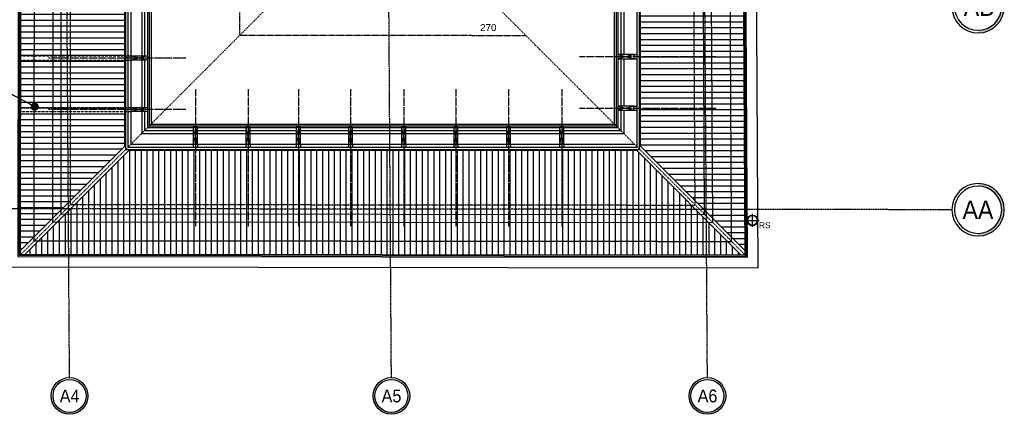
# Model space of a CAD drawing. Header units: inches. Extents: x -145354 to -97635, y 38777 to 78670.
# Tile 179 of 231: x -139577 to -137895, y 66374 to 67048. Entities that reach past the tile are written whole.
import ezdxf
from ezdxf.enums import TextEntityAlignment as Align

# ---------------------------------------------------------------- set-up
doc = ezdxf.new("R2010")
doc.units = ezdxf.units.IN
doc.header["$MEASUREMENT"] = 0
for name, pattern in [('CENTER', [2, 1.25, -0.25, 0.25, -0.25]), ('CONTINUA', [0]), ('DASHDOT', [1, 0.5, -0.25, 0, -0.25]), ('DASHED', [0.75, 0.5, -0.25]), ('DASHED2', [0.375, 0.25, -0.125])]:
    doc.linetypes.add(name, pattern=pattern)
doc.layers.get('0').update_dxf_attribs({"color": 101})
for name, color, linetype in [('CIENKA', 8, 'CONTINUA'), ('Fas--widok-cienka', 9, 'Continuous'), ('Ins-ppoz-opis', 240, 'Continuous'), ('Ins-wod', 152, 'Continuous'), ('Ins-wod-opis', 155, 'Continuous'), ('Os-osie glowne', 8, 'CENTER'), ('Os-osie-opis', 8, 'Continuous'), ('Pos-drewno', 22, 'Continuous'), ('Sc-drewno', 22, 'Continuous'), ('Sc-gk', 120, 'Continuous'), ('Sc-gk-hatch', 8, 'Continuous'), ('Sc-izolacja term-obrys', 132, 'Continuous'), ('W-idok', 9, 'Continuous'), ('W-idok nad', 5, 'DASHED2'), ('wiezba_istn', 135, 'Continuous')]:
    doc.layers.add(name, color=color, linetype=linetype)
doc.styles.add('dwg_opis duży', font='ARIAL.TTF', dxfattribs={"width": 0.9})
doc.styles.add('KA wymiar', font='romans.shx', dxfattribs={"width": 0.6})
doc.styles.add('TYTUL2', font='ARIAL.TTF')
doc.linetypes.add('BATTING', pattern='A,0.0001,-0.1,[134,ltypeshp.shx,S=0.1,R=0,X=-0.1,Y=0],-0.2,[134,ltypeshp.shx,S=0.1,R=180,X=0.1,Y=0],-0.1', length=0.4001)
doc.dimstyles.new('KA wymiar', dxfattribs={"dimscale": 50, "dimtxt": 0.23, "dimasz": 0.14, "dimexe": 0, "dimexo": 0, "dimgap": 0.08, "dimtad": 1, "dimdec": 1, "dimrnd": 0.5, "dimzin": 9, "dimdsep": 46, "dimtxsty": 'KA wymiar', "dimblk1": 'UKOS', "dimblk2": 'UKOS', "dimsah": 1, "dimcen": 0.2, "dimse1": 1, "dimse2": 1, "dimclrd": 256, "dimclre": 256, "dimclrt": 2, "dimadec": 3, "dimazin": 0, "dimtfac": 1, "dimtdec": 1, "dimtix": 1, "dimtmove": 2, "dimatfit": 3, "dimldrblk": 'DOT', "dimfxl": 0, "dimtolj": 1, "dimtzin": 9, "dimarcsym": 0})

# ---------------------------------------------------------------- blocks, each defined once
blk = doc.blocks.new('UKOS')
at = {"color": 8}
blk.add_line((1, 0), (-1, 0), dxfattribs=at)
at = {"color": 1}
blk.add_line((0, 1), (0, -1), dxfattribs=at)
at = {"color": 1, "const_width": 0.2}
blk.add_lwpolyline([(0.6, 0.6), (-0.6, -0.6)], dxfattribs=at)
blk = doc.blocks.new('rura_spustowa')
at = {"layer": 'Ins-wod', "linetype": 'Continuous'}
for p, q in [((-11.2, 0), (11.2, 0)), ((0, -11.2), (0, 11.2))]:
    blk.add_line(p, q, dxfattribs=at)
at = {"layer": 'Ins-wod', "linetype": 'Continuous', "ltscale": 25}
for radius in [9.25, 8.25]:
    blk.add_circle((0, 0), radius, dxfattribs=at)
blk = doc.blocks.new('KROK')
at = {"layer": 'Pos-drewno'}
blk.add_lwpolyline([(-28, -3.5), (0, -3.5), (0, 3.5), (-28, 3.5)], close=True, dxfattribs=at)
at = {"layer": 'wiezba_istn', "linetype": 'Continuous', "ltscale": 10}
for p, q in [((-28, 3.5), (0, -3.5)), ((0, 3.5), (-28, -3.5))]:
    blk.add_line(p, q, dxfattribs=at)
blk = doc.blocks.new('_opis_osi_liczbowy')
blk.add_hatch(color=256).paths.add_polyline_path([(32, 32), (32, 28.8, -1), (32, -28.8), (32, -32, 1)])
for radius in [32, 28.8]:
    blk.add_circle((32, 0), radius)
at = {"style": 'dwg_opis duży', "width": 0.9}
blk.add_attdef('AXNAMEH', text='', height=22.4, rotation=90, dxfattribs=at).set_placement((32, 0), align=Align.MIDDLE_CENTER)
blk = doc.blocks.new('_opis_osi')
blk.add_hatch(color=256).paths.add_polyline_path([(32, -32), (28.8, -32, -1), (-28.8, -32), (-32, -32, 1)])
for radius in [32, 28.8]:
    blk.add_circle((0, -32), radius)
at = {"style": 'dwg_opis duży', "width": 0.9}
blk.add_attdef('AXNAMEV', text='', height=22.4, rotation=90, dxfattribs=at).set_placement((0, -32), align=Align.MIDDLE_CENTER)

msp = doc.modelspace()

# ---------------------------------------------------------------- hatches: boundary and pattern name
at = {"layer": 'W-idok', "ltscale": 4}
h = msp.add_hatch(dxfattribs=at)
h.set_pattern_fill('LINE', color=256, scale=80, style=0)
h.set_pattern_definition([(0, (8661.753, 984.719), (0, 10), [])])
h.paths.add_polyline_path([(-138357.09, 70218.64), (-138516.22, 70057.31), (-138516.22, 66832.43), (-138337.42, 66653.63)])
h = msp.add_hatch(dxfattribs=at)
h.set_pattern_fill('LINE', color=256, scale=80, style=0)
h.set_pattern_definition([(0, (-1472.508, 527.59), (0, 10), [])])
h.paths.add_polyline_path([(-139397.22, 68737.96), (-139573.76, 68737.96), (-139575.95, 66653.7), (-139397.22, 66832.43)])
h = msp.add_hatch(dxfattribs=at)
h.set_pattern_fill('LINE', color=256, scale=80, angle=90, style=0)
h.set_pattern_definition([(90, (-1329.007, 18.03), (-10, 6e-16), [])])
h.paths.add_polyline_path([(-138523.29, 66825.36), (-139390.15, 66825.36), (-139567.59, 66647.92), (-138344.56, 66646.63)])

# ---------------------------------------------------------------- linework, layer by layer
at = {"layer": 'CIENKA'}
for q in [(-139386.72, 68737.96), (-138526.91, 66835.86)]:
    msp.add_line((-139386.72, 66835.86), q, dxfattribs=at)
at = {"layer": 'Os-osie glowne'}
for p, q in [((-139491.87, 66437.11), (-139519.07, 70509.53)), ((-138941.85, 66437.11), (-138969.06, 70509.53)), ((-138401.84, 66437.11), (-138429.05, 70509.53)), ((-137984.11, 66723.75), (-143172.63, 66729.23))]:
    msp.add_line(p, q, dxfattribs=at)
at = {"layer": 'Sc-drewno'}
for p, q in [((-138392.69, 66701.68), (-138411.82, 70170.53)), ((-138406.76, 66715.7), (-138425.74, 70156.53)), ((-139504.42, 69061.98), (-139506.88, 66716.86)), ((-139518.43, 69047.96), (-139520.9, 66702.87)), ((-139506.88, 66716.86), (-138406.76, 66715.7)), ((-139520.9, 66702.87), (-138392.69, 66701.68))]:
    msp.add_line(p, q, dxfattribs=at)
at = {"layer": 'Sc-gk'}
for p, q in [((-138560.91, 70019.66), (-138560.91, 66870.06)), ((-138557.91, 70022.66), (-138557.91, 66867.06)), ((-139355.53, 68737.96), (-139355.53, 66867.06)), ((-139352.53, 68737.96), (-139352.53, 66870.06)), ((-139355.53, 66867.06), (-138557.91, 66867.06)), ((-139352.53, 66870.06), (-138560.91, 66870.06))]:
    msp.add_line(p, q, dxfattribs=at)
at = {"layer": 'Sc-gk-hatch', "linetype": 'BATTING', "ltscale": 0.25}
for p, q in [((-139363.53, 67070.31), (-139363.53, 66986.31)), ((-138549.91, 67072.7), (-138549.91, 66988.7)), ((-138549.91, 66981.7), (-138549.91, 66900.7)), ((-139363.53, 66979.31), (-139363.53, 66898.31)), ((-139363.53, 66891.31), (-139363.53, 66859.06)), ((-138549.91, 66893.7), (-138549.91, 66859.06)), ((-139363.53, 66859.06), (-139280.38, 66859.06)), ((-139273.38, 66859.06), (-139190.38, 66859.06)), ((-139183.38, 66859.06), (-139104.38, 66859.06)), ((-139097.38, 66859.06), (-139015.38, 66859.06)), ((-139008.38, 66859.06), (-138924.38, 66859.06)), ((-138917.38, 66859.06), (-138835.38, 66859.06)), ((-138828.38, 66859.06), (-138745.38, 66859.06)), ((-138738.38, 66859.06), (-138654.38, 66859.06)), ((-138647.38, 66859.06), (-138549.91, 66859.06))]:
    msp.add_line(p, q, dxfattribs=at)
at = {"layer": 'Sc-izolacja term-obrys'}
for p, q in [((-138554.91, 70025.66), (-138554.91, 66864.06)), ((-139358.53, 68737.96), (-139358.53, 66864.06)), ((-139368.53, 67070.31), (-139368.53, 66986.31)), ((-138544.91, 67072.7), (-138544.91, 66988.7)), ((-138544.91, 66981.7), (-138544.91, 66900.7)), ((-139368.53, 66979.31), (-139368.53, 66898.31)), ((-139368.53, 66891.31), (-139368.53, 66854.06)), ((-138544.91, 66893.7), (-138544.91, 66854.06)), ((-139358.53, 66864.06), (-138554.91, 66864.06)), ((-139368.53, 66854.06), (-139280.38, 66854.06)), ((-139273.38, 66854.06), (-139190.38, 66854.06)), ((-139183.38, 66854.06), (-139104.38, 66854.06)), ((-139097.38, 66854.06), (-139015.38, 66854.06)), ((-139008.38, 66854.06), (-138924.38, 66854.06)), ((-138917.38, 66854.06), (-138835.38, 66854.06)), ((-138828.38, 66854.06), (-138745.38, 66854.06)), ((-138738.38, 66854.06), (-138654.38, 66854.06)), ((-138647.38, 66854.06), (-138544.91, 66854.06))]:
    msp.add_line(p, q, dxfattribs=at)
at = {"layer": 'W-idok', "linetype": 'DASHED'}
for p, q in [((-138422.85, 66731.71), (-138441.66, 70140.53)), ((-139198.92, 69372.32), (-139201.39, 67022.02)), ((-139488.4, 69077.99), (-139490.87, 66732.84)), ((-139200.56, 67022.02), (-138712.36, 67021.5)), ((-139490.87, 66732.84), (-138422.85, 66731.71))]:
    msp.add_line(p, q, dxfattribs=at)
at = {"layer": 'W-idok'}
for p, q in [((-138517.72, 66826.86), (-138517.72, 70062.85)), ((-138521.72, 66830.86), (-138521.72, 70058.85)), ((-138516.22, 66832.43), (-138516.22, 70057.31)), ((-138516.22, 66832.43), (-138516.22, 70057.31)), ((-139397.22, 66832.43), (-139397.22, 68737.96)), ((-139395.72, 66826.86), (-139395.72, 68737.96)), ((-139391.72, 66830.86), (-139391.72, 68737.96)), ((-139575.95, 66653.7), (-139397.22, 66832.43)), ((-139391.72, 66830.86), (-138521.72, 66830.86)), ((-138337.42, 66653.63), (-138516.22, 66832.43)), ((-138337.42, 66653.63), (-138516.22, 66832.43)), ((-139567.59, 66647.92), (-139390.15, 66825.36)), ((-139395.72, 66826.86), (-138517.72, 66826.86)), ((-139390.15, 66825.36), (-138523.29, 66825.36)), ((-138344.56, 66646.63), (-138523.29, 66825.36))]:
    msp.add_line(p, q, dxfattribs=at)
at = {"layer": 'W-idok', "linetype": 'DASHDOT'}
for p, q in [((-139293.12, 66982.81), (-139527.71, 66982.81)), ((-138620.32, 66985.2), (-138385.73, 66985.2)), ((-139276.88, 66929.46), (-139276.88, 66694.88)), ((-139186.88, 66929.46), (-139186.88, 66694.88)), ((-139100.88, 66929.46), (-139100.88, 66694.88)), ((-139011.88, 66929.46), (-139011.88, 66694.88)), ((-138920.88, 66929.46), (-138920.88, 66694.88)), ((-138831.88, 66929.46), (-138831.88, 66694.88)), ((-138741.88, 66929.46), (-138741.88, 66694.88)), ((-138650.88, 66929.46), (-138650.88, 66694.88)), ((-138620.32, 66897.2), (-138385.73, 66897.2)), ((-139293.12, 66894.81), (-139527.71, 66894.81))]:
    msp.add_line(p, q, dxfattribs=at)
at = {"layer": 'W-idok'}
for points in [[(-141517.91, 67299.93), (-141519.53, 68969.03), (-139595.51, 68970.89), (-139597.98, 66625.95), (-138315.26, 66624.6), (-138335.24, 70247.53), (-142827.4, 70247.53), (-142803.21, 66627.79), (-141517.26, 66629.02), (-141517.86, 67246.63)], [(-141535.91, 67299.91), (-141537.55, 68987.01), (-139577.5, 68988.91), (-139579.96, 66643.93), (-138333.36, 66642.62), (-138353.15, 70229.53), (-142809.28, 70229.53), (-142785.33, 66645.8), (-141535.28, 66647.01), (-141535.86, 67246.61)], [(-141537.91, 67299.91), (-141539.55, 68989.01), (-139575.49, 68990.91), (-139577.96, 66645.93), (-138335.37, 66644.62), (-138355.13, 70227.53), (-142807.26, 70227.53), (-142783.35, 66647.81), (-141537.28, 66649.01), (-141537.86, 67246.61)], [(-141539.91, 67299.9), (-141541.55, 68991), (-139573.49, 68992.91), (-139575.96, 66647.93), (-138337.38, 66646.62), (-138357.12, 70225.53), (-142805.25, 70225.53), (-142781.36, 66649.81), (-141539.29, 66651), (-141539.86, 67246.61)], [(-138337.42, 66653.63), (-138357.09, 70218.64)]]:
    msp.add_lwpolyline(points, dxfattribs=at)
at = {"layer": 'W-idok', "linetype": 'DASHED2'}
msp.add_lwpolyline([(-141562.91, 67299.88), (-141564.57, 69013.98), (-139550.47, 69015.93), (-139552.93, 66670.91), (-138360.51, 66669.65), (-138380, 70202.53), (-142782.09, 70202.53), (-142758.51, 66672.83), (-141562.31, 66673.98), (-141562.86, 67246.59)], dxfattribs=at)
at = {"layer": 'W-idok nad', "color": 5, "linetype": 'DASHDOT', "ltscale": 2}
for p in [(-139576.65, 66645.93), (-138333.48, 66642.62)]:
    msp.add_line(p, (-138956.72, 67265.86), dxfattribs=at)
at = {"layer": 'wiezba_istn', "linetype": 'DASHED', "ltscale": 0.7}
for p, q in [((-139575.6, 66986.31), (-139386.53, 66986.31)), ((-139575.61, 66979.31), (-139386.53, 66979.31)), ((-139575.69, 66898.31), (-139386.53, 66898.31)), ((-139575.7, 66891.31), (-139386.53, 66891.31))]:
    msp.add_line(p, q, dxfattribs=at)
at = {"layer": 'wiezba_istn', "linetype": 'Continuous', "ltscale": 10}
for p, q in [((-138526.91, 66988.7), (-138521.72, 66988.7)), ((-138526.91, 66981.7), (-138521.72, 66981.7)), ((-138526.91, 66900.7), (-138521.72, 66900.7)), ((-138526.91, 66893.7), (-138521.72, 66893.7)), ((-139280.38, 66836.06), (-139280.38, 66830.86)), ((-139273.38, 66836.06), (-139273.38, 66830.86)), ((-139190.38, 66836.06), (-139190.38, 66830.86)), ((-139183.38, 66836.06), (-139183.38, 66830.86)), ((-139104.38, 66836.06), (-139104.38, 66830.86)), ((-139097.38, 66836.06), (-139097.38, 66830.86)), ((-139015.38, 66836.06), (-139015.38, 66830.86)), ((-139008.38, 66836.06), (-139008.38, 66830.86)), ((-138924.38, 66836.06), (-138924.38, 66830.86)), ((-138917.38, 66836.06), (-138917.38, 66830.86)), ((-138835.38, 66836.06), (-138835.38, 66830.86)), ((-138828.38, 66836.06), (-138828.38, 66830.86)), ((-138745.38, 66836.06), (-138745.38, 66830.86)), ((-138738.38, 66836.06), (-138738.38, 66830.86)), ((-138654.38, 66836.06), (-138654.38, 66830.86)), ((-138647.38, 66836.06), (-138647.38, 66830.86))]:
    msp.add_line(p, q, dxfattribs=at)

# ---------------------------------------------------------------- block references
at = {"xscale": -1}
for p in [(-139386.53, 66982.81), (-139386.53, 66894.81)]:
    msp.add_blockref('KROK', p, dxfattribs=at)
msp.add_blockref('KROK', (-138526.91, 66985.2))
at = {"rotation": 270}
for p in [(-139276.88, 66836.06), (-139186.88, 66836.06), (-139100.88, 66836.06), (-139011.88, 66836.06), (-138920.88, 66836.06), (-138831.88, 66836.06), (-138741.88, 66836.06), (-138650.88, 66836.06)]:
    msp.add_blockref('KROK', p, dxfattribs=at)
at = {"layer": 'Ins-wod'}
msp.add_blockref('rura_spustowa', (-138324.87, 66705.49), dxfattribs=at)
at = {"layer": 'Os-osie-opis'}
ref = msp.add_blockref('_opis_osi', (-137984.11, 67070.53), dxfattribs=dict(at, xscale=-1.399999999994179, yscale=1.399999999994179, zscale=1.4, rotation=90))
ref.add_attrib('AXNAMEV', 'AB', dxfattribs={"layer": '0', "height": 31.36, "style": 'dwg_opis duży', "width": 0.9}).set_placement((-137937.45, 67070.53), align=Align.MIDDLE_CENTER)
ref = msp.add_blockref('_opis_osi', (-137984.11, 66723.75), dxfattribs=dict(at, xscale=-1.399999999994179, yscale=1.399999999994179, zscale=1.4, rotation=90))
ref.add_attrib('AXNAMEV', 'AA', dxfattribs={"layer": '0', "height": 31.36, "style": 'dwg_opis duży', "width": 0.9}).set_placement((-137939.55, 66723.75), align=Align.MIDDLE_CENTER)
ref = msp.add_blockref('_opis_osi_liczbowy', (-139491.87, 66437.11), dxfattribs=dict(at, xscale=0.9799999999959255, yscale=0.9799999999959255, zscale=0.9799999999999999, rotation=270))
ref.add_attrib('AXNAMEH', 'A4', dxfattribs={"layer": '0', "height": 21.952, "style": 'dwg_opis duży', "width": 0.9}).set_placement((-139491.72, 66405.76), align=Align.MIDDLE_CENTER)
ref = msp.add_blockref('_opis_osi_liczbowy', (-138941.85, 66437.11), dxfattribs=dict(at, xscale=0.9799999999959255, yscale=0.9799999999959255, zscale=0.9799999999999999, rotation=270))
ref.add_attrib('AXNAMEH', 'A5', dxfattribs={"layer": '0', "height": 21.952, "style": 'dwg_opis duży', "width": 0.9}).set_placement((-138941.71, 66405.76), align=Align.MIDDLE_CENTER)
ref = msp.add_blockref('_opis_osi_liczbowy', (-138401.84, 66437.11), dxfattribs=dict(at, xscale=0.9799999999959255, yscale=0.9799999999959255, zscale=0.9799999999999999, rotation=270))
ref.add_attrib('AXNAMEH', 'A6', dxfattribs={"layer": '0', "height": 21.952, "style": 'dwg_opis duży', "width": 0.9}).set_placement((-138401.69, 66405.76), align=Align.MIDDLE_CENTER)
at = {"layer": 'Sc-izolacja term-obrys'}
msp.add_blockref('KROK', (-138526.91, 66897.2), dxfattribs=at)

# ---------------------------------------------------------------- texts
at = {"layer": 'Fas--widok-cienka', "linetype": 'DASHED2', "ltscale": 5, "style": 'TYTUL2'}
msp.add_text('270', height=12, dxfattribs=at).set_placement((-138776.32, 67034.82), align=Align.MIDDLE)
at = {"layer": 'Ins-wod-opis', "style": 'TYTUL2'}
msp.add_text('RS', height=10.212, dxfattribs=at).set_placement((-138303.89, 66697.31), align=Align.MIDDLE)

# ---------------------------------------------------------------- leaders
at = {"layer": 'Ins-ppoz-opis', "ltscale": 0.038}
msp.add_leader([(-139551.5, 66899.78), (-139648.33, 66949.98), (-139648.39, 67044.05)], dimstyle='KA wymiar', override={"dimscale": 100, "dimgap": 0.0001, "dimtad": 0, "dimdec": 2, "dimtdec": 2}, dxfattribs=at)

doc.saveas('drawing.dxf')
